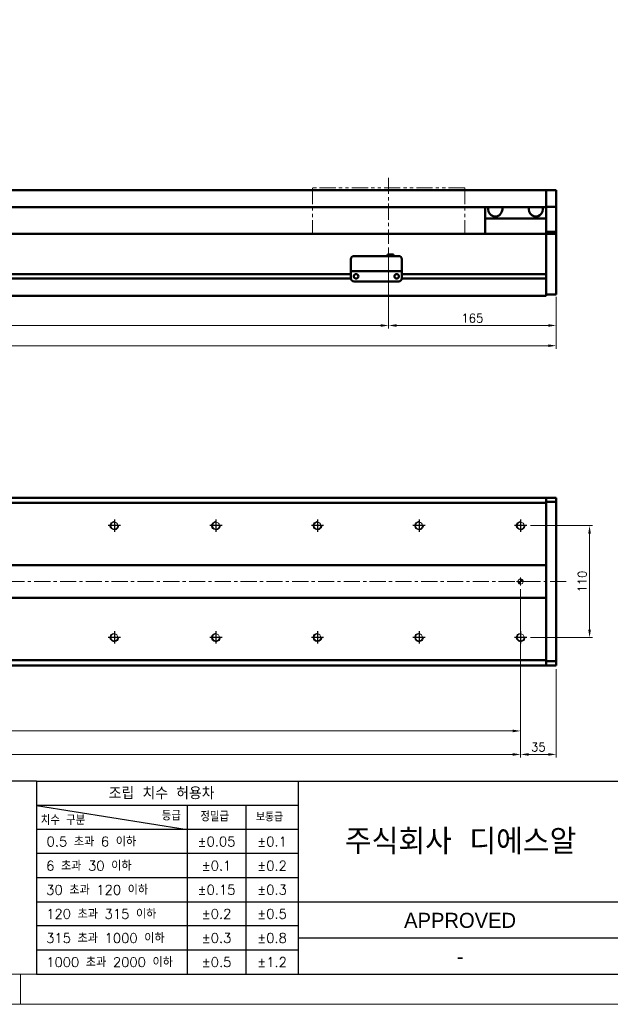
# Model space of a CAD drawing. Header units: millimetres. Extents: x 46547 to 49038, y 6223 to 10291.
# Tile 3 of 5: x 47792 to 48373, y 8529 to 9498. Entities that reach past the tile are written whole.
import ezdxf
from ezdxf.enums import TextEntityAlignment as Align

# ---------------------------------------------------------------- set-up
doc = ezdxf.new("R2010")
doc.units = ezdxf.units.MM
doc.header["$LTSCALE"] = 0.5
doc.linetypes.add('CENTER', pattern=[50.8, 31.75, -6.35, 6.35, -6.35])
doc.linetypes.add('PHANTOM', pattern=[63.5, 31.75, -6.35, 6.35, -6.35, 6.35, -6.35])
doc.layers.get('0').update_dxf_attribs({"lineweight": 20})
doc.layers.add('1', color=1, linetype='CENTER', lineweight=13)
doc.layers.add('외형선(ISO)', color=7, linetype='Continuous', lineweight=50)
for name, color, linetype in [('3', 3, 'Continuous'), ('C', 1, 'CENTER'), ('DIM', 4, 'Continuous')]:
    doc.layers.add(name, color=color, linetype=linetype)
doc.styles.add('ACISOGDT', font='amgdt.shx')
doc.styles.add('DSR TEXT', font='romans.shx', dxfattribs={"bigfont": 'whgtxt.shx'})
doc.styles.get("Standard").update_dxf_attribs({"font": 'romans.shx', "bigfont": 'whgtxt.shx'})
doc.dimstyles.new('DSR', dxfattribs={"dimscale": 2, "dimtxt": 3, "dimasz": 3, "dimexe": 0.5, "dimexo": 0.5, "dimgap": 0.5, "dimtad": 1, "dimdsep": 46, "dimtxsty": 'Standard', "dimcen": 2.5, "dimclrd": 4, "dimclre": 4, "dimclrt": 2, "dimadec": 0, "dimazin": 2, "dimtfac": 1, "dimtmove": 0, "dimatfit": 3, "dimfxl": 0, "dimlwd": -1, "dimlwe": -1, "dimarcsym": 0})

# ---------------------------------------------------------------- blocks, each defined once
blk = doc.blocks.new('A$C13F00394')
at = {"layer": '3'}
for p, q in [((0, 32), (-207.68, 32)), ((0, 32), (202.32, 32)), ((0, 32), (0, 0)), ((43.43, 32), (43.43, 0)), ((0, 28), (25, 24)), ((43.43, 28), (0, 28)), ((25, 28), (25, 0)), ((34.7, 28), (34.7, 0)), ((43.43, 24), (0, 24)), ((43.43, 20), (0, 20)), ((43.43, 16), (0, 16)), ((0, 12), (129.32, 12)), ((43.43, 8), (0, 8)), ((97.32, 6), (43.43, 6)), ((43.43, 4), (0, 4)), ((0, 0), (202.32, 0))]:
    blk.add_line(p, q, dxfattribs=at)
at = {"color": 0, "style": 'DSR TEXT'}
for s, height, p in [('조립 치수 허용차', 2, (11.97, 29.02)), ('치수 구분', 1.5, (0.69, 24.78)), ('등급', 1.5, (20.77, 25.52)), ('정밀급', 1.5, (27.18, 25.37)), ('보통급', 1.3, (36.41, 25.38)), (' 0.5 초과 6 이하', 1.6, (0.56, 21.19)), (' 6 초과 30 이하', 1.6, (0.49, 17.19)), (' 30 초과 120 이하', 1.6, (0.49, 13.19)), (' 120 초과 315 이하', 1.6, (0.49, 9.19)), (' 315 초과 1000 이하', 1.6, (0.49, 5.19)), (' 1000 초과 2000 이하', 1.6, (0.49, 1.19))]:
    blk.add_text(s, height=height, dxfattribs=at).set_placement(p)
at = {"color": 7, "style": 'ACISOGDT'}
blk.add_text('APPROVED', height=2.5, dxfattribs=at).set_placement((70.28, 8.93), align=Align.MIDDLE_CENTER)
at = {"color": 7, "insert": (70.37, 22), "char_height": 4.2, "attachment_point": 5, "style": 'DSR TEXT'}
blk.add_mtext('주식회사 디에스알', dxfattribs=at)
at = {"color": 0, "char_height": 1.6, "attachment_point": 5, "style": 'DSR TEXT'}
for s, insert in [('%%P0.05', (29.85, 22)), ('%%P0.1', (39.07, 22)), ('%%P0.1', (29.85, 18)), ('%%P0.2', (39.07, 18)), ('%%P0.15', (29.85, 14)), ('%%P0.3', (39.07, 14)), ('%%P0.2', (29.85, 10)), ('%%P0.5', (39.07, 10)), ('%%P0.3', (29.85, 6)), ('%%P0.8', (39.07, 6)), ('%%P0.5', (29.85, 2)), ('%%P1.2', (39.07, 2))]:
    blk.add_mtext(s, dxfattribs=dict(at, insert=insert))
blk = doc.blocks.new('A$C1C1952E1')
at = {"color": 1}
blk.add_lwpolyline([(0, 0), (420, 0), (420, 297), (0, 297)], close=True, dxfattribs=at)
at = {"color": 3}
blk.add_lwpolyline([(5, 5), (415, 5), (415, 292), (5, 292)], close=True, dxfattribs=at)
blk = doc.blocks.new('*D79')
at = {"color": 1, "linetype": 'ByBlock'}
for p, q in [((46854.79, 9273.83), (46854.79, 9194.08)), ((48154.79, 9273.83), (48154.79, 9194.08)), ((46862.59, 9197.08), (48146.99, 9197.08))]:
    blk.add_line(p, q, dxfattribs=at)
at = {"color": 1}
for points in [[(46862.59, 9198.38), (46862.59, 9195.78), (46854.79, 9197.08)], [(48146.99, 9198.38), (48146.99, 9195.78), (48154.79, 9197.08)]]:
    blk.add_solid(points, dxfattribs=at)
at = {"layer": 'Defpoints', "color": 0}
for p in [(46854.79, 9277.43), (48154.79, 9277.43), (48154.79, 9197.08)]:
    blk.add_point(p, dxfattribs=at)
at = {"color": 3, "insert": (47504.79, 9204.28), "char_height": 8.4, "attachment_point": 5, "style": 'DSR TEXT'}
blk.add_mtext('STROKE : 1300', dxfattribs=at)
blk = doc.blocks.new('*D80')
at = {"color": 1, "linetype": 'ByBlock'}
for p, q in [((48154.79, 9273.83), (48154.79, 9194.08)), ((48319.79, 9223.83), (48319.79, 9194.08)), ((48162.59, 9197.08), (48311.99, 9197.08))]:
    blk.add_line(p, q, dxfattribs=at)
at = {"color": 1}
for points in [[(48162.59, 9198.38), (48162.59, 9195.78), (48154.79, 9197.08)], [(48311.99, 9198.38), (48311.99, 9195.78), (48319.79, 9197.08)]]:
    blk.add_solid(points, dxfattribs=at)
at = {"layer": 'Defpoints', "color": 0}
for p in [(48154.79, 9277.43), (48319.79, 9227.43), (48319.79, 9197.08)]:
    blk.add_point(p, dxfattribs=at)
at = {"color": 3, "insert": (48237.29, 9204.28), "char_height": 8.4, "attachment_point": 5, "style": 'DSR TEXT'}
blk.add_mtext('165', dxfattribs=at)
blk = doc.blocks.new('*D81')
at = {"color": 1, "linetype": 'ByBlock'}
for p, q in [((48319.79, 9225.39), (48319.79, 9174.21)), ((46649.79, 9223.83), (46649.79, 9174.21)), ((46657.59, 9177.21), (48311.99, 9177.21))]:
    blk.add_line(p, q, dxfattribs=at)
at = {"color": 1}
for points in [[(46657.59, 9178.51), (46657.59, 9175.91), (46649.79, 9177.21)], [(48311.99, 9178.51), (48311.99, 9175.91), (48319.79, 9177.21)]]:
    blk.add_solid(points, dxfattribs=at)
at = {"layer": 'Defpoints', "color": 0}
for p in [(46649.79, 9227.43), (48319.79, 9228.99), (48319.79, 9177.21)]:
    blk.add_point(p, dxfattribs=at)
at = {"color": 3, "insert": (47484.79, 9184.41), "char_height": 8.4, "attachment_point": 5, "style": 'DSR TEXT'}
blk.add_mtext('1670', dxfattribs=at)
blk = doc.blocks.new('A$C33E56CC6')
h = blk.add_hatch()
h.set_pattern_fill('ANSI31', color=256, style=0)
h.set_pattern_definition([(45, (-7065.45672, -6508.5399), (-0.0883883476, 0.0883883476), [])])
h.paths.add_polyline_path([(4, 6.5, 0.414214), (1.5, 4), (4, 4)])
h.paths.add_polyline_path([(6.5, 4), (4, 4), (4, 1.5, 0.414214)])
blk.add_circle((4, 4), 2.5)
at = {"layer": '1'}
for p, q in [((0, 4), (8, 4)), ((4, 0), (4, 8))]:
    blk.add_line(p, q, dxfattribs=at)
blk = doc.blocks.new('tap8')
blk.add_circle((0, 0), 3.4)
at = {"layer": 'C', "color": 1, "linetype": 'CENTER'}
for p, q in [((-6.05, 0), (6.05, 0)), ((0, -6.05), (0, 6.05))]:
    blk.add_line(p, q, dxfattribs=at)
at = {"layer": 'DIM', "color": 3}
blk.add_arc((0, 0), 4, 263.84551, 189.43144, dxfattribs=at)
blk = doc.blocks.new('*D82')
at = {"color": 1, "linetype": 'ByBlock'}
for p, q in [((48294.44, 9000.07), (48355.67, 9000.07)), ((48352.67, 8897.87), (48352.67, 8992.27)), ((48294.44, 8890.07), (48355.67, 8890.07))]:
    blk.add_line(p, q, dxfattribs=at)
at = {"color": 1}
for points in [[(48351.37, 8992.27), (48353.97, 8992.27), (48352.67, 9000.07)], [(48351.37, 8897.87), (48353.97, 8897.87), (48352.67, 8890.07)]]:
    blk.add_solid(points, dxfattribs=at)
at = {"layer": 'Defpoints', "color": 0}
for p in [(48290.84, 9000.07), (48352.67, 9000.07), (48290.84, 8890.07)]:
    blk.add_point(p, dxfattribs=at)
at = {"color": 3, "insert": (48345.47, 8945.07), "char_height": 8.4, "attachment_point": 5, "rotation": 90, "style": 'DSR TEXT'}
blk.add_mtext('110', dxfattribs=at)
blk = doc.blocks.new('*D84')
at = {"color": 1, "linetype": 'ByBlock'}
for p, q in [((46684.79, 8880.42), (46684.79, 8771.91)), ((48284.79, 8880.42), (48284.79, 8771.91)), ((46692.59, 8774.91), (48276.99, 8774.91))]:
    blk.add_line(p, q, dxfattribs=at)
at = {"color": 1}
for points in [[(46692.59, 8776.21), (46692.59, 8773.61), (46684.79, 8774.91)], [(48276.99, 8776.21), (48276.99, 8773.61), (48284.79, 8774.91)]]:
    blk.add_solid(points, dxfattribs=at)
at = {"layer": 'Defpoints', "color": 0}
for p in [(46684.79, 8884.02), (48284.79, 8884.02), (48284.79, 8774.91)]:
    blk.add_point(p, dxfattribs=at)
at = {"color": 3, "insert": (47484.79, 8782.11), "char_height": 8.4, "attachment_point": 5, "style": 'DSR TEXT'}
blk.add_mtext('16X100PITCH=1600', dxfattribs=at)
blk = doc.blocks.new('*D85')
at = {"color": 1, "linetype": 'ByBlock'}
for p, q in [((48284.79, 8880.42), (48284.79, 8771.91)), ((48319.79, 8858.97), (48319.79, 8771.91)), ((48292.59, 8774.91), (48311.99, 8774.91))]:
    blk.add_line(p, q, dxfattribs=at)
at = {"color": 1}
for points in [[(48292.59, 8776.21), (48292.59, 8773.61), (48284.79, 8774.91)], [(48311.99, 8776.21), (48311.99, 8773.61), (48319.79, 8774.91)]]:
    blk.add_solid(points, dxfattribs=at)
at = {"layer": 'Defpoints', "color": 0}
for p in [(48284.79, 8884.02), (48319.79, 8862.57), (48319.79, 8774.91)]:
    blk.add_point(p, dxfattribs=at)
at = {"color": 3, "insert": (48302.29, 8782.11), "char_height": 8.4, "attachment_point": 5, "style": 'DSR TEXT'}
blk.add_mtext('35', dxfattribs=at)
blk = doc.blocks.new('*D86')
at = {"color": 1, "linetype": 'ByBlock'}
for p, q in [((46684.79, 8937.47), (46684.79, 8795.04)), ((48284.79, 8937.47), (48284.79, 8795.04)), ((46692.59, 8798.04), (48276.99, 8798.04))]:
    blk.add_line(p, q, dxfattribs=at)
at = {"color": 1}
for points in [[(46692.59, 8799.34), (46692.59, 8796.74), (46684.79, 8798.04)], [(48276.99, 8799.34), (48276.99, 8796.74), (48284.79, 8798.04)]]:
    blk.add_solid(points, dxfattribs=at)
at = {"layer": 'Defpoints', "color": 0}
for p in [(46684.79, 8941.07), (48284.79, 8941.07), (48284.79, 8798.04)]:
    blk.add_point(p, dxfattribs=at)
at = {"color": 3, "insert": (47484.79, 8805.24), "char_height": 8.4, "attachment_point": 5, "style": 'DSR TEXT'}
blk.add_mtext('1600%%P0.02', dxfattribs=at)

msp = doc.modelspace()

# ---------------------------------------------------------------- linework, layer by layer
at = {"color": 6, "linetype": 'PHANTOM'}
for p, q in [((48229.79303, 9332.42682), (48079.79303, 9332.42682)), ((48079.79303, 9332.42682), (48079.79303, 9287.42682)), ((48229.79303, 9332.42682), (48229.79303, 9287.42682))]:
    msp.add_line(p, q, dxfattribs=at)
at = {"color": 1}
msp.add_line((47792.37032, 8558.65502), (47792.37032, 8528.99552), dxfattribs=at)
at = {"layer": '1'}
for p, q in [((48154.79303, 9342.42682), (48154.79303, 9277.42682)), ((48329.79303, 8945.07166), (46639.79303, 8945.07166))]:
    msp.add_line(p, q, dxfattribs=at)
at = {"layer": '3'}
msp.add_line((47808.28287, 8558.65502), (49008.40982, 8558.65502), dxfattribs=at)
at = {"layer": '외형선(ISO)'}
for p, q in [((48309.79303, 9330.42682), (46929.79303, 9330.42682)), ((48309.79303, 9330.42682), (48309.79303, 9328.42682)), ((48309.79303, 9330.42682), (48319.79303, 9330.42682)), ((48309.79303, 9328.42682), (48309.79303, 9330.42682)), ((48309.79303, 9326.9141), (48309.79303, 9328.42682)), ((48309.79303, 9328.42682), (48309.79303, 9326.9141)), ((48309.79303, 9326.41512), (48309.79303, 9326.9141)), ((48309.79303, 9326.9141), (48309.79303, 9326.41512)), ((48309.79303, 9326.41512), (48309.79303, 9324.87453)), ((48309.79303, 9324.87453), (48309.79303, 9326.41512)), ((48309.79303, 9324.87453), (48309.79303, 9321.88994)), ((48309.79303, 9321.88994), (48309.79303, 9324.87453)), ((48319.79303, 9328.42682), (48319.79303, 9330.42682)), ((48319.79303, 9328.42682), (48319.79303, 9326.9141)), ((48319.79303, 9326.9141), (48319.79303, 9326.41512)), ((48319.79303, 9324.87453), (48319.79303, 9326.41512)), ((48319.79303, 9321.88994), (48319.79303, 9324.87453)), ((48309.79303, 9313.42682), (46929.79303, 9313.42682)), ((48249.79303, 9313.42682), (48249.79303, 9302.42682)), ((48309.79303, 9314.1125), (48309.79303, 9321.88994)), ((48309.79303, 9321.88994), (48309.79303, 9314.1125)), ((48309.79303, 9313.75352), (48309.79303, 9314.1125)), ((48309.79303, 9289.34988), (48309.79303, 9313.75352)), ((48309.79303, 9313.75352), (48319.79303, 9313.75352)), ((48319.79303, 9321.88994), (48319.79303, 9314.1125)), ((48319.79303, 9314.1125), (48319.79303, 9313.75352)), ((48319.79303, 9313.75352), (48319.79303, 9289.34988)), ((48249.79303, 9302.42682), (48309.79303, 9302.42682)), ((48249.79303, 9287.42682), (48249.79303, 9302.42682)), ((46859.79303, 9287.42682), (48309.79303, 9287.42682)), ((48309.79303, 9287.42682), (48309.79303, 9289.34988)), ((48309.79303, 9289.34988), (48319.79303, 9289.34988)), ((48309.79303, 9284.42682), (48309.79303, 9287.42682)), ((48309.79303, 9287.42682), (48309.79303, 9284.42682)), ((48309.79303, 9287.42682), (48319.79303, 9287.42682)), ((48309.79303, 9284.42682), (48309.79303, 9247.87682)), ((48309.79303, 9232.66946), (48309.79303, 9284.42682)), ((48319.79303, 9289.34988), (48319.79303, 9287.42682)), ((48319.79303, 9284.42682), (48319.79303, 9287.42682)), ((48319.79303, 9284.42682), (48319.79303, 9232.66946)), ((48120.79303, 9265.42702), (48164.79303, 9265.42702)), ((48153.79303, 9266.92701), (48153.79303, 9265.42702)), ((48153.79303, 9266.92701), (48159.79303, 9266.92701)), ((48159.79303, 9266.92701), (48159.79303, 9265.42702)), ((48117.79303, 9252.42702), (48117.79303, 9262.42702)), ((48167.79303, 9262.42702), (48167.79303, 9252.42702)), ((46913.79303, 9247.67682), (48117.79303, 9247.67682)), ((48117.79303, 9252.42702), (48117.79303, 9250.42701)), ((48117.79303, 9250.42698), (48117.79303, 9250.42701)), ((48117.79303, 9250.42701), (48167.79303, 9250.42701)), ((48117.79303, 9249.92698), (48117.79303, 9250.42698)), ((48117.79303, 9250.42698), (48120.56353, 9250.42698)), ((48117.79303, 9243.42698), (48117.79303, 9249.92698)), ((48122.76622, 9247.67682), (48122.81984, 9247.67682)), ((48123.02253, 9250.42698), (48125.29303, 9250.42698)), ((48130.29303, 9250.42698), (48155.29303, 9250.42698)), ((48160.29303, 9250.42698), (48162.56353, 9250.42698)), ((48162.76622, 9247.67682), (48162.81984, 9247.67682)), ((48165.02253, 9250.42698), (48167.79303, 9250.42698)), ((48167.79303, 9250.42701), (48167.79303, 9252.42702)), ((48167.79303, 9250.42701), (48167.79303, 9250.42698)), ((48167.79303, 9250.42698), (48167.79303, 9249.92698)), ((48167.79303, 9249.92698), (48167.79303, 9243.42698)), ((48167.79303, 9247.67682), (48309.79303, 9247.67682)), ((46913.78258, 9243.17682), (48117.80348, 9243.17682)), ((48120.79303, 9240.42698), (48164.79303, 9240.42698)), ((48167.78258, 9243.17682), (48309.79303, 9243.17682)), ((48309.79303, 9242.97682), (48309.79303, 9232.66946)), ((46659.79303, 9226.42682), (48309.79303, 9226.42682)), ((48309.79303, 9230.54814), (48309.79303, 9232.66946)), ((48309.79303, 9232.66946), (48309.79303, 9230.54814)), ((48309.79303, 9230.54814), (48309.79303, 9226.42682)), ((48309.79303, 9227.42682), (48309.79303, 9230.54814)), ((48309.79303, 9227.42682), (48319.79303, 9227.42682)), ((48319.79303, 9230.54814), (48319.79303, 9232.66946)), ((48319.79303, 9230.54814), (48319.79303, 9227.42682)), ((46659.79303, 9027.57166), (48309.79303, 9027.57166)), ((48309.79303, 9022.57166), (46659.79303, 9022.57166)), ((48309.79303, 9027.57166), (48309.79303, 9026.69298)), ((48309.79303, 9027.57166), (48319.79303, 9027.57166)), ((48309.79303, 9026.69298), (48309.79303, 9027.57166)), ((48309.79303, 9022.57166), (48309.79303, 9026.69298)), ((48309.79303, 9026.69298), (48309.79303, 9023.57166)), ((48319.79303, 9023.57166), (48309.79303, 9023.57166)), ((48309.79303, 8961.07166), (48309.79303, 9022.57166)), ((48319.79303, 9027.57166), (48319.79303, 9026.69298)), ((48319.79303, 9023.57166), (48319.79303, 9026.69298)), ((48319.79303, 8866.57166), (48319.79303, 9023.57166)), ((46659.79303, 8961.07166), (48309.79303, 8961.07166)), ((48309.79303, 8960.21811), (48309.79303, 8961.07166)), ((48309.79303, 8959.86455), (48309.79303, 8960.21811)), ((48309.79303, 8930.27877), (48309.79303, 8959.86455)), ((48309.79303, 8959.86455), (48309.79303, 8930.27877)), ((48309.79303, 8929.07166), (46659.79303, 8929.07166)), ((48309.79303, 8929.92521), (48309.79303, 8930.27877)), ((48309.79303, 8929.07166), (48309.79303, 8929.92521)), ((48309.79303, 8867.57166), (48309.79303, 8929.07166)), ((46659.79303, 8867.57166), (48309.79303, 8867.57166)), ((48309.79303, 8863.45034), (48309.79303, 8867.57166)), ((46659.79303, 8862.57166), (48309.79303, 8862.57166)), ((48309.79303, 8866.57166), (48319.79303, 8866.57166)), ((48309.79303, 8866.57166), (48309.79303, 8863.45034)), ((48309.79303, 8863.45034), (48309.79303, 8862.57166)), ((48309.79303, 8862.57166), (48309.79303, 8863.45034)), ((48309.79303, 8862.57166), (48319.79303, 8862.57166)), ((48319.79303, 8863.45034), (48319.79303, 8866.57166)), ((48319.79303, 8863.45034), (48319.79303, 8862.57166))]:
    msp.add_line(p, q, dxfattribs=at)
for centre in [(48122.79303, 9245.42698), (48162.79303, 9245.42698)]:
    msp.add_circle(centre, 2.25, dxfattribs=at)
for centre, radius, start, end in [((48259.79303, 9311.42682), 7, 163.3984504, 16.6015496), ((48299.79303, 9311.42682), 7, 163.3984504, 16.6015496), ((48120.79303, 9262.42702), 3, 90, 180), ((48164.79303, 9262.42702), 3, 0, 90), ((48120.79303, 9243.42698), 3, 180, 270), ((48164.79303, 9243.42698), 3, 270, 0)]:
    msp.add_arc(centre, radius, start, end, dxfattribs=at)
for centre, major_axis, start_param, end_param in [((48121.79303, 9250.427), (-1.2295, 0), 3.138143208, 6.279735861), ((48127.79303, 9250.427), (-2.5, 0), 3.148613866, 6.29020652), ((48157.79303, 9250.427), (-2.5, 0), 3.150508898, 6.292101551), ((48163.79303, 9250.427), (-1.2295, 0), 3.143923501, 6.285516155)]:
    msp.add_ellipse(centre, major_axis=major_axis, ratio=0.00001, start_param=start_param, end_param=end_param, dxfattribs=at)

# ---------------------------------------------------------------- block references
at = {"xscale": 5.931900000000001, "yscale": 5.931900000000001, "zscale": 5.931900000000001}
for name, p in [('A$C1C1952E1', (46546.67132, 8528.99552)), ('A$C13F00394', (47808.28288, 8558.65502))]:
    msp.add_blockref(name, p, dxfattribs=at)
at = {"xscale": -1}
for name, p, rotation in [('tap8', (47884.79303, 9000.07166), 90), ('tap8', (47984.79303, 9000.07166), 90), ('tap8', (48084.79303, 9000.07166), 90), ('tap8', (48184.79303, 9000.07166), 90), ('tap8', (48284.79303, 9000.07166), 90), ('A$C33E56CC6', (48280.79303, 8949.07166), 180), ('tap8', (47884.79303, 8890.07166), 90), ('tap8', (47984.79303, 8890.07166), 90), ('tap8', (48084.79303, 8890.07166), 90), ('tap8', (48184.79303, 8890.07166), 90), ('tap8', (48284.79303, 8890.07166), 90)]:
    msp.add_blockref(name, p, dxfattribs=dict(at, rotation=rotation))

# ---------------------------------------------------------------- texts
at = {"color": 2, "style": 'ACISOGDT'}
msp.add_text('-', height=14.82975, dxfattribs=at).set_placement((48225.19427, 8576.00699), align=Align.MIDDLE_CENTER)

# ---------------------------------------------------------------- dimensions: what is measured, and where the dimension line sits
for base, p1, p2, text, picture, middle in [((48154.79303, 9197.0837), (46854.79303, 9277.42682), (48154.79303, 9277.42682), 'STROKE : <>', '*D79', (47504.79303, 9204.2837)), ((48284.79303, 8798.03667), (46684.79303, 8941.07166), (48284.79303, 8941.07166), '<>%%P0.02', '*D86', (47484.79303, 8805.23667)), ((48284.79303, 8774.91073), (46684.79303, 8884.02469), (48284.79303, 8884.02469), '16X100PITCH=<>', '*D84', (47484.79303, 8782.11073))]:
    dim = msp.add_linear_dim(base=base, p1=p1, p2=p2, text=text, dimstyle='DSR', override={"dimscale": 3, "dimtxt": 2.8, "dimasz": 2.600136, "dimexe": 1, "dimexo": 1.2, "dimgap": 1, "dimdec": 4, "dimtxsty": 'DSR TEXT', "dimclrd": 1, "dimclre": 1, "dimclrt": 3, "dimtdec": 4, "dimtix": 1})
    dim.commit()
    dim.dimension.update_dxf_attribs({"geometry": picture, "text_midpoint": middle})
for base, p1, p2, picture, middle in [((48319.79303, 9197.0837), (48154.79303, 9277.42682), (48319.79303, 9227.42682), '*D80', (48237.29303, 9204.2837)), ((48319.79303, 9177.21038), (46649.79303, 9227.42682), (48319.79303, 9228.98748), '*D81', (47484.79303, 9184.41038)), ((48319.79303, 8774.91073), (48284.79303, 8884.02469), (48319.79303, 8862.57166), '*D85', (48302.29303, 8782.11073))]:
    dim = msp.add_linear_dim(base=base, p1=p1, p2=p2, dimstyle='DSR', override={"dimscale": 3, "dimtxt": 2.8, "dimasz": 2.600136, "dimexe": 1, "dimexo": 1.2, "dimgap": 1, "dimdec": 4, "dimtxsty": 'DSR TEXT', "dimclrd": 1, "dimclre": 1, "dimclrt": 3, "dimtdec": 4, "dimtix": 1})
    dim.commit()
    dim.dimension.update_dxf_attribs({"geometry": picture, "text_midpoint": middle})
dim = msp.add_linear_dim(base=(48352.66823, 9000.07166), p1=(48290.84, 8890.07166), p2=(48290.84, 9000.07166), angle=270, dimstyle='DSR', override={"dimscale": 3, "dimtxt": 2.8, "dimasz": 2.600136, "dimexe": 1, "dimexo": 1.2, "dimgap": 1, "dimdec": 4, "dimtxsty": 'DSR TEXT', "dimclrd": 1, "dimclre": 1, "dimclrt": 3, "dimtdec": 4, "dimtix": 1})
dim.commit()
dim.dimension.update_dxf_attribs({"geometry": '*D82', "text_midpoint": (48345.46823, 8945.07166)})

doc.saveas('drawing.dxf')
